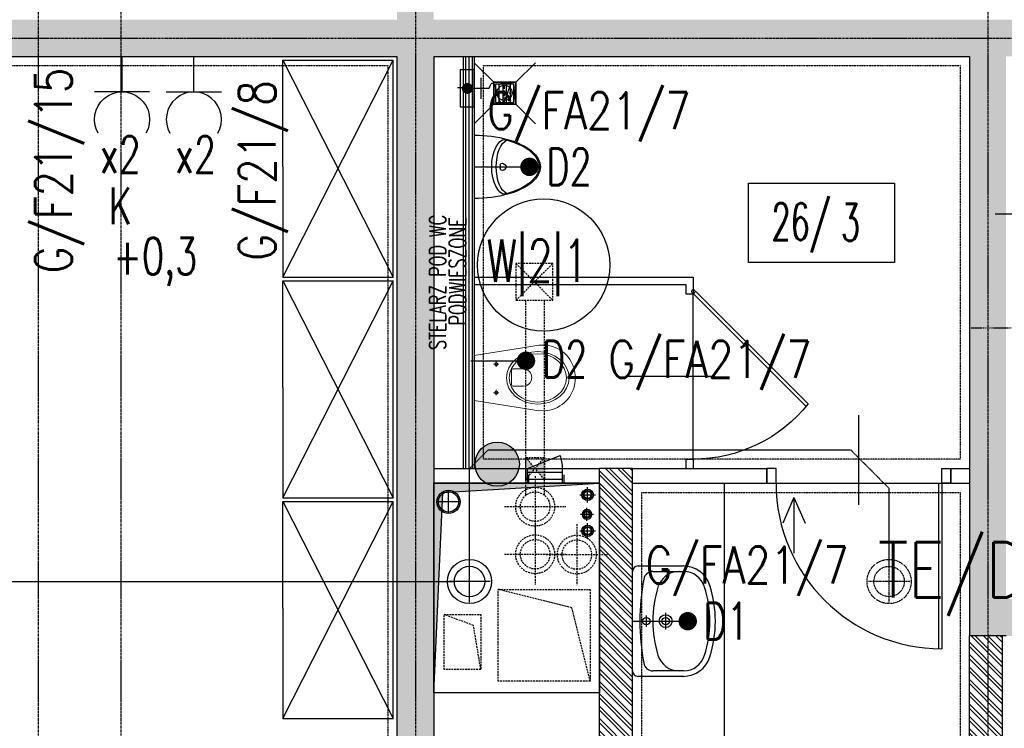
# Model space of a CAD drawing. Extents: x -7228 to 74941, y -112898 to 85621.
# Tile 119 of 256: x 51763 to 52298, y -53394 to -53009. Entities that reach past the tile are written whole.
import ezdxf
from ezdxf.enums import TextEntityAlignment as Align

# ---------------------------------------------------------------- set-up
doc = ezdxf.new("R2010")
doc.units = 0
for name, pattern in [('00-inst$0$DASHDOT', [1, 0.5, -0.25, 0, -0.25]), ('CENTER', [2, 1.25, -0.25, 0.25, -0.25]), ('DASHDOT', [1, 0.5, -0.25, 0, -0.25]), ('DASHED', [0.75, 0.5, -0.25]), ('DIVIDE', [31.75, 12.7, -6.35, 0, -6.35, 0, -6.35])]:
    doc.linetypes.add(name, pattern=pattern)
doc.layers.get('0').update_dxf_attribs({"color": 101, "linetype": 'CONTINUOUS'})
for name, color, linetype in [('Drz---drzwi', 5, 'CONTINUOUS'), ('E35', 6, 'CONTINUOUS'), ('E50', 3, 'CONTINUOUS'), ('Ins-kan', 54, 'CONTINUOUS'), ('Ins-went', 141, 'CONTINUOUS'), ('Ins-wod', 4, 'CONTINUOUS'), ('m-went-klapy', 2, 'CONTINUOUS'), ('Mks-wpusty', 86, 'CONTINUOUS'), ('Mw-rury', 160, 'CONTINUOUS'), ('Mw-zawory ze złączką', 86, 'CONTINUOUS'), ('Opis-pom', 6, 'CONTINUOUS'), ('Opis_pom_ramka', 6, 'CONTINUOUS'), ('Os-osie glowne', 1, 'CENTER'), ('Sc-beton', 7, 'CONTINUOUS'), ('Sc-beton-hatch', 86, 'CONTINUOUS'), ('Sc-cegla pustak', 42, 'CONTINUOUS'), ('Sc-cegla pustak-hatch', 8, 'CONTINUOUS'), ('Sc-gk', 120, 'CONTINUOUS'), ('Sc-silikat', 61, 'CONTINUOUS'), ('Sc-systemowe', 150, 'CONTINUOUS'), ('Sch-opis', 51, 'CONTINUOUS'), ('Suf-widok', 8, 'CONTINUOUS'), ('W-idok', 8, 'CONTINUOUS'), ('W-otwor-strop', 1, 'CONTINUOUS'), ('Wyp-meble', 155, 'CONTINUOUS'), ('Wyp-sanitar', 131, 'CONTINUOUS')]:
    doc.layers.add(name, color=color, linetype=linetype)
doc.styles.add('KA wymiar', font='romans.shx', dxfattribs={"width": 0.6})
doc.styles.add('ROMANS', font='romans', dxfattribs={"width": 0.85})
doc.linetypes.add('BATTING', pattern='A,0.0001,-0.1,[134,ltypeshp.shx,S=0.1,R=0,X=-0.1,Y=0],-0.2,[134,ltypeshp.shx,S=0.1,R=180,X=0.1,Y=0],-0.1', length=0.4001)

# ---------------------------------------------------------------- blocks, each defined once
blk = doc.blocks.new('umywalka_60x45')
at = {"ltscale": 25}
for p, q in [((-27, 0), (27, 0)), ((-30, -27.72), (-30, -3)), ((0, -4.5), (0, -10.5)), ((30, -3), (30, -27.72)), ((3, -7.5), (-3, -7.5)), ((-27, -27.72), (-27, -11.03)), ((0, -13.5), (0, -22.5)), ((27, -11.03), (27, -27.72)), ((4.5, -18), (-4.5, -18))]:
    blk.add_line(p, q, dxfattribs=at)
for centre, radius in [((0, -7.5), 2), ((0, -18), 3.5), ((0, -18), 2)]:
    blk.add_circle(centre, radius, dxfattribs=at)
for centre, radius, start, end in [((27, -3), 3, 0, 90), ((-27, -3), 3, 90, 180), ((0, -129.43), 125.43, 79.4737, 100.5263), ((-22, -11.03), 5, 100.5263, 180), ((22, -11.03), 5, 0, 79.4737), ((-15, -25.28), 12, 107.3129, 180), ((0, -73.4), 62.4, 72.6871, 107.3129), ((15, -25.28), 12, 0, 72.6871), ((-15, -27.72), 15, 180, 252.6871), ((-15, -27.72), 12, 180, 252.6871), ((15, -27.72), 12, 287.3129, 0), ((15, -27.72), 15, 287.3129, 0), ((0, 20.4), 65.4, 252.6871, 287.3129), ((0, 20.4), 62.4, 252.6871, 287.3129)]:
    blk.add_arc(centre, radius, start, end, dxfattribs=at)
blk = doc.blocks.new('_0630_DRZWI_90')
at = {"ltscale": 7}
for p, q in [((5, 8), (5, 98)), ((6.8, 8), (6.8, 97.98))]:
    blk.add_line(p, q, dxfattribs=at)
at = {"ltscale": 25}
for p, q in [((50, 19.7), (50, -28.9)), ((5, 8), (0, 8)), ((0, 8), (5, 8)), ((0, 0), (0, 8)), ((95, 8), (5, 8)), ((5, 8), (5, 0)), ((95, 8), (95, 0)), ((100, 8), (95, 8)), ((100, 0), (100, 8)), ((5, 0), (0, 0)), ((5, 0), (0, 0)), ((95, 0), (100, 0)), ((95, 0), (100, 0))]:
    blk.add_line(p, q, dxfattribs=at)
at = {"ltscale": 7}
blk.add_arc((5, 8), 90, 0, 90, dxfattribs=at)
blk = doc.blocks.new('_0630_pisuar')
at = {"linetype": 'Continuous'}
for p, q in [((-17.24, 0), (17.24, 0)), ((-1.75, -15.85), (-0.88, -17.02)), ((-0.87, -14.1), (0.87, -14.1)), ((1.75, -15.85), (0.88, -17.02))]:
    blk.add_line(p, q, dxfattribs=at)
for centre, start, end in [((-0.87, -15.2), 90, 216.8823), ((0.87, -15.2), 323.1177, 90), ((0, -16.36), 216.8823, 323.1177)]:
    blk.add_arc(centre, 1.09, start, end, dxfattribs=at)
for centre, major_axis, ratio, start_param, end_param in [((0, 0), (0, -36), 0.478823, 4.712389, 7.853982), ((0, -16.84), (-14.92, 0), 0.492275, 3.141593, 6.283185), ((0, -19.29), (-14.92, 0), 0.492275, 3.348063, 6.076813)]:
    blk.add_ellipse(centre, major_axis=major_axis, ratio=ratio, start_param=start_param, end_param=end_param, dxfattribs=at)
blk.add_spline([(-14.92, -16.84), (-5.95, -32.9), (0.03, -35.33), (5.88, -32.9), (14.92, -16.84)], degree=3, dxfattribs=at)
blk = doc.blocks.new('_jhgjdfjghsdjgfhjfgjkfghgf')
at = {"ltscale": 25}
for p, q in [((0, 91.14), (0, 1.14)), ((11.7, 46.14), (-36.9, 46.14))]:
    blk.add_line(p, q, dxfattribs=at)
at = {"ltscale": 7}
for p, q in [((0, 1.14), (61.33, 62.47)), ((1.27, -0.13), (62.47, 61.07))]:
    blk.add_line(p, q, dxfattribs=at)
blk.add_circle((0, 0), 1)
blk.add_arc((0.02, 11.25), 79.88, 38.5768, 90.0142, dxfattribs=at)
blk = doc.blocks.new('_KOLO_WC_PODWIESZONE')
at = {"lineweight": 0}
for p, q in [((-12.21, 0), (-17.15, -30.7)), ((-12.21, 0), (12.21, 0)), ((12.21, 0), (17.15, -30.7)), ((-8.01, -11.98), (-8.01, -10.54)), ((7.49, -11.98), (7.49, -10.54)), ((-8.01, -11.98), (-9.42, -11.98)), ((-8.01, -11.98), (-6.53, -11.98)), ((-8.01, -11.98), (-8.01, -13.41)), ((7.49, -11.98), (6.08, -11.98)), ((7.49, -11.98), (8.97, -11.98)), ((7.49, -11.98), (7.49, -13.41)), ((-3.5, -20.21), (4, -20.21)), ((-4.44, -21.51), (-4.44, -26.77)), ((4.94, -21.51), (4.94, -26.77)), ((-17.15, -30.7), (-17.82, -35.14)), ((17.15, -30.7), (17.82, -35.14)), ((-17.82, -35.14), (-17.77, -39.69)), ((17.82, -35.14), (17.77, -39.69)), ((-17.77, -39.69), (-17.51, -41.08)), ((-17.51, -41.08), (-17.12, -42.53)), ((-17.12, -42.53), (-16.6, -43.93)), ((17.12, -42.53), (16.6, -43.93)), ((17.51, -41.08), (17.12, -42.53)), ((17.77, -39.69), (17.51, -41.08)), ((-16.6, -43.93), (-15.97, -45.29)), ((-15.97, -45.29), (-15.22, -46.59)), ((-15.22, -46.59), (-14.37, -47.83)), ((-14.37, -47.83), (-13.41, -48.99)), ((14.37, -47.83), (13.41, -48.99)), ((15.22, -46.59), (14.37, -47.83)), ((15.97, -45.29), (15.22, -46.59)), ((16.6, -43.93), (15.97, -45.29)), ((-13.41, -48.99), (-11.77, -50.6)), ((-11.77, -50.6), (-10, -51.94)), ((-10, -51.94), (-8.71, -52.72)), ((-8.71, -52.72), (-6.54, -53.77)), ((8.71, -52.72), (6.54, -53.77)), ((10, -51.94), (8.71, -52.72)), ((11.77, -50.6), (10, -51.94)), ((13.41, -48.99), (11.77, -50.6)), ((-6.54, -53.77), (-5.07, -54.25)), ((-5.07, -54.25), (-3.02, -54.72)), ((-3.02, -54.72), (-1.52, -54.92)), ((-1.52, -54.92), (0, -55)), ((1.52, -54.92), (0, -55)), ((3.02, -54.72), (1.52, -54.92)), ((5.07, -54.25), (3.02, -54.72)), ((6.54, -53.77), (5.07, -54.25))]:
    blk.add_line(p, q, dxfattribs=at)
for centre, radius, start, end in [((-3.24, -21.39), 1.2, 102.2339, 185.8899), ((3.75, -21.39), 1.2, 354.1101, 77.7661), ((0.25, -26.54), 4.7, 182.8022, 357.1978)]:
    blk.add_arc(centre, radius, start, end, dxfattribs=at)
for centre in [(-8.01, -11.98), (7.49, -11.98)]:
    blk.add_ellipse(centre, major_axis=(0.599, 0.599), ratio=1, start_param=5.497787, end_param=11.780972, dxfattribs=at)
for major_axis, ratio in [((0, -17), 0.838235), ((0, -15.54), 0.845174)]:
    blk.add_ellipse((0.05, -34.5), major_axis=major_axis, ratio=ratio, dxfattribs=at)
blk = doc.blocks.new('_STRZAŁKA_WENT')
for q in [(-6.02, -14.01), (0, -30.24), (6.02, -14.01)]:
    blk.add_line((0, 0), q)
blk = doc.blocks.new('_skjdkgjfklhjgflj')
at = {"layer": 'W-idok'}
blk.add_line((-415, -105.5), (-380.9, -105.5), dxfattribs=at)
at = {"layer": 'W-idok', "linetype": 'DASHDOT'}
blk.add_line((-428, -167.5), (-181, -167.5), dxfattribs=at)
blk = doc.blocks.new('_opis_pom_metka')
at = {"layer": 'Opis_pom_ramka'}
blk.add_lwpolyline([(-33.13, 0), (32.87, 0), (32.87, -36), (-33.13, -36)], close=True, dxfattribs=at)
at = {"style": 'KA wymiar', "width": 0.6}
blk.add_attdef('KO/', text='', height=16.8, dxfattribs=at).set_placement((3.45, -25.87), align=Align.RIGHT)
blk.add_attdef('NR', (3.8, -26.16), '', height=16.8, dxfattribs=at)
blk = doc.blocks.new('_ODWODNIENIE_KRATKA')
for p, q in [((-12, 0), (-22.61, 10.61)), ((0, 0), (10.61, 10.61)), ((-11, -2.99), (-1, -2.99)), ((-1, -4.99), (-11, -4.99)), ((-11, -6.99), (-1, -6.99)), ((-1, -8.99), (-11, -8.99)), ((-22.61, -22.6), (-12, -11.99)), ((10.61, -22.6), (0, -11.99))]:
    blk.add_line(p, q)
for points in [[(0, -11.99), (0, 0), (-12, 0), (-12, -11.99)], [(-1, -10.99), (-1, -1), (-11, -1), (-11, -10.99)]]:
    blk.add_lwpolyline(points, close=True)
blk = doc.blocks.new('zz')
at = {"layer": 'Mw-zawory ze złączką', "linetype": 'Continuous', "ltscale": 0.5}
h = blk.add_hatch(color=7, dxfattribs=at)
edge = h.paths.add_edge_path()
edge.add_arc((21.4515, 28.9571), 0.0301, 180, 540)
at = {"layer": 'Mw-zawory ze złączką'}
for p, q in [((21.451, 28.9574), (21.451, 29.0757)), ((21.5079, 29.0314), (21.3941, 29.0314))]:
    blk.add_line(p, q, dxfattribs=at)
at = {"layer": 'Mw-zawory ze złączką', "color": 7}
blk.add_lwpolyline([(21.551, 28.9945), (21.351, 28.9945), (21.351, 28.9189), (21.551, 28.9189)], close=True, dxfattribs=at)
at = {"layer": 'Mw-zawory ze złączką'}
blk.add_spline([(21.451, 29.0757), (21.4225, 29.0905), (21.5256, 29.136), (21.4125, 29.1973)], degree=3, dxfattribs=at)
blk = doc.blocks.new('wp-100')
at = {"layer": 'Mks-wpusty', "color": 8, "linetype": '00-inst$0$DASHDOT', "ltscale": 5}
for p, q in [((60799.72, 10724.11), (60799.72, 10739.11)), ((60807.22, 10731.61), (60792.22, 10731.61))]:
    blk.add_line(p, q, dxfattribs=at)
at = {"layer": 'Mks-wpusty'}
blk.add_circle((60799.72, 10731.61), 5.5, dxfattribs=at)
blk = doc.blocks.new('_ljgjfkjhkf')
for p, q in [((-19.13, 0), (-19.13, -6)), ((-19.13, 0), (0, 0)), ((-19.13, -2), (-19.13, -4)), ((0, -4), (-19.13, -4)), ((0, 0), (0, -6)), ((0, -6), (-19.13, -6)), ((0, -6), (-17.84, -13.06))]:
    blk.add_line(p, q)
blk.add_arc((0.87, -6), 20, 180, 200.6563)
blk = doc.blocks.new('sza016_r')
for p, q in [((60, 60), (0, 60)), ((0, 60), (118, 0)), ((118, 60), (0, 0)), ((0, 60), (0, 0)), ((60, 60), (118, 60)), ((118, 60), (118, 0)), ((0, 0), (118, 0))]:
    blk.add_line(p, q)
blk = doc.blocks.new('A$C59F8734F')
at = {"layer": 'Wyp-meble', "rotation": 90}
for p in [(1168, 3405), (1168, 3285), (1168, 3164.99)]:
    blk.add_blockref('sza016_r', p, dxfattribs=at)
blk = doc.blocks.new('g2')
at = {"layer": 'E35'}
blk.add_line((15, 19.27), (-15, 19.27), dxfattribs=at)
blk.add_arc((0, 34.27), 15, 150, 30, dxfattribs=at)
at = {"layer": 'E50'}
blk.add_line((0, 19.27), (0, 0), dxfattribs=at)
blk = doc.blocks.new('A$C006C780A')
at = {"layer": 'm-went-klapy', "ltscale": 2}
blk.add_hatch(color=256, dxfattribs=at).paths.add_polyline_path([(672.47, -1731.62, 1), (696.51, -1731.62, 1)])
blk.add_circle((684.49, -1731.62), 12.02, dxfattribs=at)

msp = doc.modelspace()

# ---------------------------------------------------------------- hatches: boundary and pattern name
at = {"layer": 'Ins-went', "linetype": 'DASHED', "ltscale": 2}
h = msp.add_hatch(color=256, dxfattribs=at)
h.paths.add_polyline_path([(52037.631, -53246.711), (52037.631, -53252.711), (52042.631, -53252.711)])
h.paths.add_polyline_path([(52047.631, -53246.711), (52042.631, -53252.711), (52047.631, -53252.711)])
h.paths.add_polyline_path([(52047.631, -53252.711), (52042.631, -53252.711), (52047.631, -53258.711)])
h.paths.add_polyline_path([(52042.631, -53252.711), (52037.631, -53252.711), (52037.631, -53258.711)])
at = {"layer": 'Sc-beton-hatch'}
h = msp.add_hatch(dxfattribs=at)
h.set_pattern_fill('ANSI33', color=256, style=0)
h.paths.add_polyline_path([(51487.547, -51608.711), (51427.547, -51608.711), (51427.547, -51668.711), (51447.547, -51668.711), (51447.547, -51628.711), (51487.547, -51628.711)])
h.paths.add_polyline_path([(51822.547, -51608.711), (51722.547, -51608.711), (51722.547, -51628.711), (51762.547, -51628.711), (51762.547, -52190.711), (51782.547, -52190.711), (51782.547, -52038.711), (52169.547, -52038.711), (52169.547, -52018.711), (51782.547, -52018.711), (51782.547, -51628.711), (51822.547, -51628.711)])
h.paths.add_polyline_path([(51447.547, -51939.711), (51427.547, -51939.711), (51427.547, -52039.711), (51447.547, -52039.711)])
h.paths.add_polyline_path([(52347.547, -51608.711), (52268.547, -51608.711), (52268.547, -51628.711), (52347.547, -51628.711)])
h.paths.add_polyline_path([(52787.547, -51608.711), (52687.547, -51608.711), (52687.547, -51628.711), (52727.547, -51628.711), (52727.547, -51827.711), (52747.547, -51827.711), (52747.547, -51628.711), (52787.547, -51628.711)])
h.paths.add_polyline_path([(52807.547, -52018.711), (52747.547, -52018.711), (52747.547, -51927.711), (52727.547, -51927.711), (52727.547, -52018.711), (52599.485, -52018.711), (52599.485, -52038.711), (52807.547, -52038.711)])
h.paths.add_polyline_path([(52499.485, -52018.711), (52269.547, -52018.711), (52269.547, -52038.711), (52499.485, -52038.711)])
h.paths.add_polyline_path([(52747.547, -52350.711), (52712.547, -52350.711), (52712.547, -52385.711), (52747.547, -52385.711)])
h.paths.add_polyline_path([(53417.547, -51508.711), (53397.547, -51508.711), (53397.547, -51608.711), (53347.547, -51608.711), (53347.547, -51628.711), (53397.547, -51628.711), (53397.547, -52018.711), (52907.547, -52018.711), (52907.547, -52038.711), (53397.547, -52038.711), (53397.547, -52438.711), (53417.547, -52438.711)])
h.paths.add_polyline_path([(53439.547, -51508.711), (53419.547, -51508.711), (53419.547, -52278.711), (53439.547, -52278.711)])
h.paths.add_polyline_path([(53417.547, -52708.711), (53397.547, -52708.711), (53397.547, -52778.711), (53417.547, -52778.711)])
h.paths.add_polyline_path([(53417.547, -52858.711), (53397.547, -52858.711), (53397.547, -53008.711), (52967.547, -53008.711), (52967.547, -53028.711), (53397.547, -53028.711), (53397.547, -53068.711), (53417.547, -53068.711)])
h.paths.add_polyline_path([(53417.547, -53168.711), (53397.547, -53168.711), (53397.547, -53208.711), (53417.547, -53208.711)])
h.paths.add_polyline_path([(53417.547, -53308.711), (53397.547, -53308.711), (53397.547, -53573.711), (53417.547, -53573.711)])
h.paths.add_polyline_path([(52747.547, -53008.711), (52727.547, -53008.711), (52727.547, -53028.711), (52727.547, -53323.711), (52707.547, -53323.711), (52707.547, -53343.711), (52747.547, -53343.711)])
h.paths.add_polyline_path([(52727.547, -53008.711), (52707.547, -53008.711), (52707.547, -53028.711), (52727.547, -53028.711)], flags=16)
h.paths.add_polyline_path([(52573.547, -53323.711), (52520.547, -53323.711), (52520.547, -53028.711), (52505.547, -53028.711), (52505.547, -53323.711), (52485.547, -53323.711), (52485.547, -53343.711), (52573.547, -53343.711)])
h.paths.add_polyline_path([(52573.547, -53008.711), (52485.547, -53008.711), (52485.547, -53028.711), (52573.547, -53028.711)])
h.paths.add_polyline_path([(52351.547, -53008.711), (52298.547, -53008.711), (52298.547, -53028.711), (52351.547, -53028.711)], flags=17)
h.paths.add_polyline_path([(52298.547, -53008.711), (51987.547, -53008.711), (51987.547, -52350.711), (51900.047, -52350.711), (51900.047, -52370.711), (51967.547, -52370.711), (51967.547, -53008.711), (51447.547, -53008.711), (51447.547, -52968.711), (51427.547, -52968.711), (51427.547, -53068.711), (51447.547, -53068.711), (51447.547, -53028.711), (51967.547, -53028.711), (51967.547, -53538.711), (51987.547, -53538.711), (51987.547, -53028.711), (52278.547, -53028.711), (52278.547, -53343.711), (52298.547, -53343.711), (52351.547, -53343.711), (52351.547, -53323.711), (52298.547, -53323.711)])
h.paths.add_polyline_path([(51800.047, -52350.711), (51782.547, -52350.711), (51782.547, -52345.711), (51762.547, -52345.711), (51762.547, -52350.711), (51447.547, -52350.711), (51447.547, -52330.711), (51427.547, -52330.711), (51427.547, -52568.711), (51447.547, -52568.711), (51447.547, -52370.711), (51800.047, -52370.711)])
h.paths.add_polyline_path([(51447.547, -52718.711), (51427.547, -52718.711), (51427.547, -52818.711), (51447.547, -52818.711)])
h.paths.add_polyline_path([(51447.547, -53218.711), (51427.547, -53218.711), (51427.547, -53415.711), (51447.547, -53415.711)], flags=17)
h.paths.add_polyline_path([(51447.547, -53505.711), (51427.547, -53505.711), (51427.547, -53548.711), (51447.547, -53548.711)])
h.paths.add_polyline_path([(52024.547, -53758.711), (51447.547, -53758.711), (51447.547, -53698.711), (51427.547, -53698.711), (51427.547, -53778.711), (52024.547, -53778.711)])
h.paths.add_polyline_path([(52787.547, -53758.711), (52174.547, -53758.711), (52174.547, -53778.711), (52727.547, -53778.711), (52727.547, -54010.711), (52747.547, -54010.711), (52747.547, -53778.711), (52787.547, -53778.711)])
h.paths.add_polyline_path([(53025.547, -53758.711), (52922.547, -53758.711), (52922.547, -53778.711), (53025.547, -53778.711)])
h.paths.add_polyline_path([(53244.547, -53758.711), (53150.547, -53758.711), (53150.547, -53778.711), (53244.547, -53778.711)])
h.paths.add_polyline_path([(53417.547, -53723.711), (53397.547, -53723.711), (53397.547, -53758.711), (53349.547, -53758.711), (53349.547, -53778.711), (53397.547, -53778.711), (53397.547, -54383.711), (53417.547, -54383.711)])
h.paths.add_polyline_path([(52747.547, -54110.711), (52727.547, -54110.711), (52727.547, -54305.711), (52747.547, -54305.711)])
h.paths.add_polyline_path([(52747.547, -54405.711), (52727.547, -54405.711), (52727.547, -54508.711), (52314.153, -54508.711, -0.1551034), (52317.392, -54518.903, -0.1483474), (52314.417, -54528.711), (52727.547, -54528.711), (52727.547, -54588.711), (52747.547, -54588.711)])
h.paths.add_polyline_path([(52314.153, -54508.711), (52312.287, -54508.711), (52312.287, -54528.711), (52314.417, -54528.711, 0.1483474), (52317.392, -54518.903, 0.1551034)])
h.paths.add_polyline_path([(52287.287, -54508.711), (52285.327, -54508.711, 0.1551034), (52282.087, -54518.903, 0.1483474), (52285.062, -54528.711), (52287.287, -54528.711)])
h.paths.add_polyline_path([(52285.327, -54508.711), (52218.547, -54508.711), (52218.547, -54528.711), (52285.062, -54528.711, -0.1483474), (52282.087, -54518.903, -0.1551034)])
h.paths.add_polyline_path([(51997.547, -54508.711), (51987.547, -54508.711), (51947.547, -54508.711), (51947.547, -54533.711), (51987.547, -54533.711), (51997.547, -54533.711)])
h.paths.add_polyline_path([(51507.547, -54508.711), (51427.547, -54508.711), (51427.547, -54528.711), (51507.547, -54528.711)])
h.paths.add_polyline_path([(51547.547, -55013.711), (51527.547, -55013.711), (51527.547, -55046.711), (51547.547, -55046.711)])
h.paths.add_polyline_path([(52790.547, -55158.711), (52747.547, -55158.711), (52747.547, -55068.711), (52727.547, -55068.711), (52727.547, -55158.711), (51547.547, -55158.711), (51547.547, -55143.711), (51527.547, -55143.711), (51527.547, -55158.711), (51287.547, -55158.711), (51287.547, -55183.711), (52790.547, -55183.711)])
h.paths.add_polyline_path([(51237.547, -55158.711), (51187.547, -55158.711), (51187.547, -55183.711), (51237.547, -55183.711)])
h.paths.add_polyline_path([(51137.547, -55158.711), (51087.547, -55158.711), (51087.547, -55183.711), (51137.547, -55183.711)])
h.paths.add_polyline_path([(51037.547, -55158.711), (50987.547, -55158.711), (50987.547, -55183.711), (51037.547, -55183.711)])
h.paths.add_polyline_path([(50937.547, -55158.711), (50897.547, -55158.711), (50897.547, -56065.711), (50997.547, -56065.711), (50997.547, -56080.711), (51017.547, -56080.711), (51017.547, -56045.711), (50917.547, -56045.711), (50917.547, -55183.711), (50937.547, -55183.711)])
h.paths.add_polyline_path([(51602.547, -56198.711), (51017.547, -56198.711), (51017.547, -56180.711), (50997.547, -56180.711), (50997.547, -56198.711), (50797.547, -56198.711), (50797.547, -56553.711), (51527.547, -56553.711), (51527.547, -56593.711), (51547.547, -56593.711), (51547.547, -56553.711), (51599.547, -56553.711), (51599.547, -56533.711), (51547.547, -56533.711), (51547.547, -56378.711), (51527.547, -56378.711), (51527.547, -56533.711), (50817.547, -56533.711), (50817.547, -56218.711), (51527.547, -56218.711), (51527.547, -56228.711), (51547.547, -56228.711), (51547.547, -56218.711), (51602.547, -56218.711)])
h.paths.add_polyline_path([(52327.547, -56533.711), (51827.547, -56533.711), (51827.547, -56445.711), (51807.547, -56445.711), (51807.547, -56533.711), (51754.547, -56533.711), (51754.547, -56553.711), (51807.547, -56553.711), (51807.547, -56593.711), (51827.547, -56593.711), (51827.547, -56553.711), (52327.547, -56553.711)])
h.paths.add_polyline_path([(52507.547, -56198.711), (51752.547, -56198.711), (51752.547, -56218.711), (52507.547, -56218.711)])
h.paths.add_polyline_path([(52794.547, -56533.711), (52747.547, -56533.711), (52747.547, -56419.211), (52727.547, -56419.211), (52727.547, -56533.711), (52607.547, -56533.711), (52607.547, -56553.711), (52794.547, -56553.711)])
h.paths.add_polyline_path([(52819.547, -56528.711), (52794.547, -56528.711), (52794.547, -56553.711), (52819.547, -56553.711)])
h.paths.add_polyline_path([(52747.547, -55693.711), (52727.547, -55693.711), (52727.547, -56289.211), (52747.547, -56289.211)])
h.paths.add_polyline_path([(52970.047, -56528.711), (52945.047, -56528.711), (52945.047, -56553.711), (52970.047, -56553.711)])
h.paths.add_polyline_path([(53120.047, -56528.711), (53095.047, -56528.711), (53095.047, -56553.711), (53120.047, -56553.711)])
h.paths.add_polyline_path([(53270.047, -56528.711), (53245.047, -56528.711), (53245.047, -56553.711), (53270.047, -56553.711)])
h.paths.add_polyline_path([(53382.547, -56533.711), (53337.547, -56533.711), (53337.547, -56553.711), (53382.547, -56553.711)])
h.paths.add_polyline_path([(53417.547, -56518.711), (53382.547, -56518.711), (53382.547, -56553.711), (53417.547, -56553.711)])
h.paths.add_polyline_path([(53417.547, -56456.711), (53397.547, -56456.711), (53397.547, -56518.711), (53417.547, -56518.711)])
h.paths.add_polyline_path([(53417.547, -56381.211), (53392.547, -56381.211), (53392.547, -56406.211), (53417.547, -56406.211)])
h.paths.add_polyline_path([(53417.547, -56231.211), (53392.547, -56231.211), (53392.547, -56256.211), (53417.547, -56256.211)])
h.paths.add_polyline_path([(53417.547, -56081.211), (53392.547, -56081.211), (53392.547, -56106.211), (53417.547, -56106.211)])
h.paths.add_polyline_path([(53417.547, -55931.211), (53392.547, -55931.211), (53392.547, -55956.211), (53417.547, -55956.211)])
h.paths.add_polyline_path([(53417.547, -55806.211), (53397.547, -55806.211), (53397.547, -55826.211), (53417.547, -55826.211)])
h.paths.add_polyline_path([(53417.547, -55781.211), (53392.547, -55781.211), (53392.547, -55806.211), (53417.547, -55806.211)])
h.paths.add_polyline_path([(53417.547, -55598.711), (53397.547, -55598.711), (53397.547, -55781.211), (53417.547, -55781.211)])
h.paths.add_polyline_path([(53417.547, -55398.711), (53382.547, -55398.711), (53382.547, -55363.711), (53362.547, -55363.711), (53362.547, -55418.711), (53397.547, -55418.711), (53397.547, -55448.711), (53417.547, -55448.711)])
h.paths.add_polyline_path([(53382.547, -55103.211), (53362.547, -55103.211), (53362.547, -55158.711), (52925.547, -55158.711), (52925.547, -55183.711), (53362.547, -55183.711), (53362.547, -55213.711), (53382.547, -55213.711), (53382.547, -55183.711)])
h.paths.add_polyline_path([(52747.547, -54693.711), (52727.547, -54693.711), (52727.547, -54918.711), (52747.547, -54918.711)])
h.paths.add_polyline_path([(53382.547, -54696.711), (53417.547, -54696.711), (53417.547, -54653.711), (53397.547, -54653.711), (53397.547, -54676.711), (53362.547, -54676.711), (53362.547, -54983.211), (53382.547, -54983.211)])
h.paths.add_polyline_path([(53417.547, -54483.711), (53397.547, -54483.711), (53397.547, -54553.711), (53417.547, -54553.711)])
at = {"layer": 'Sc-cegla pustak-hatch'}
h = msp.add_hatch(dxfattribs=at)
h.set_pattern_fill('ANSI32', color=256, scale=0.5, angle=90, style=0)
h.paths.add_polyline_path([(51447.547, -52310.711), (51427.547, -52310.711), (51427.547, -52330.711), (51447.547, -52330.711)])
h.paths.add_polyline_path([(52347.547, -51628.711), (52329.547, -51628.711), (52329.547, -51827.711), (52347.547, -51827.711)])
h.paths.add_polyline_path([(52472.547, -51947.711), (52347.547, -51947.711), (52347.547, -51927.711), (52329.547, -51927.711), (52329.547, -52018.711), (52347.547, -52018.711), (52347.547, -51965.711), (52454.547, -51965.711), (52454.547, -52018.711), (52472.547, -52018.711)])
h.paths.add_polyline_path([(53066.547, -52038.711), (53048.547, -52038.711), (53048.547, -52090.711), (52985.547, -52090.711), (52985.547, -52038.711), (52967.547, -52038.711), (52967.547, -52113.711), (52985.547, -52113.711), (52985.547, -52108.711), (53066.547, -52108.711)])
h.paths.add_polyline_path([(52985.547, -52213.711), (52967.547, -52213.711), (52967.547, -52888.711), (52985.547, -52888.711), (52985.547, -52758.711), (53397.547, -52758.711), (53397.547, -52740.711), (52985.547, -52740.711)])
h.paths.add_polyline_path([(52985.547, -53028.711), (52967.547, -53028.711), (52967.547, -53108.711), (52985.547, -53108.711)])
h.paths.add_polyline_path([(52985.547, -52988.711), (52967.547, -52988.711), (52967.547, -53008.711), (52985.547, -53008.711)])
h.paths.add_polyline_path([(52985.547, -53208.711), (52967.547, -53208.711), (52967.547, -53538.711), (52985.547, -53538.711), (52985.547, -53511.711), (53067.547, -53511.711), (53067.547, -53519.711), (53059.547, -53519.711), (53059.547, -53538.711), (53397.547, -53538.711), (53397.547, -53520.711), (53077.547, -53520.711), (53077.547, -53493.711), (52985.547, -53493.711)])
h.paths.add_polyline_path([(52296.547, -53510.711), (52278.547, -53510.711), (52278.547, -53520.711), (52095.547, -53520.711), (52095.547, -53252.711), (52077.547, -53252.711), (52077.547, -53520.711), (51987.547, -53520.711), (51987.547, -53538.711), (52278.547, -53538.711), (52278.547, -53581.211), (52296.547, -53581.211)])
h.paths.add_polyline_path([(52296.547, -53343.711), (52278.547, -53343.711), (52278.547, -53410.711), (52296.547, -53410.711)])
h.paths.add_polyline_path([(51967.547, -53520.711), (51942.547, -53520.711), (51942.547, -53538.711), (51967.547, -53538.711)])
h.paths.add_polyline_path([(51842.547, -53520.711), (51447.547, -53520.711), (51447.547, -53538.711), (51842.547, -53538.711)])
h.paths.add_polyline_path([(51445.547, -53778.711), (51427.547, -53778.711), (51427.547, -53898.711), (51445.547, -53898.711)])
h.paths.add_polyline_path([(51445.547, -54048.711), (51427.547, -54048.711), (51427.547, -54113.711), (51445.547, -54113.711)])
h.paths.add_polyline_path([(51445.547, -54263.711), (51427.547, -54263.711), (51427.547, -54328.711), (51445.547, -54328.711)])
h.paths.add_polyline_path([(51445.547, -54478.711), (51427.547, -54478.711), (51427.547, -54508.711), (51445.547, -54508.711)])
h.paths.add_polyline_path([(51445.547, -54528.711), (51427.547, -54528.711), (51427.547, -54543.711), (51445.547, -54543.711)])
h.paths.add_polyline_path([(51445.547, -54693.711), (51427.547, -54693.711), (51427.547, -54758.711), (51445.547, -54758.711)])
h.paths.add_polyline_path([(51445.547, -54908.711), (51427.547, -54908.711), (51427.547, -55031.711), (51527.547, -55031.711), (51527.547, -55013.711), (51445.547, -55013.711)])
h.paths.add_polyline_path([(52352.547, -54886.711), (52296.547, -54886.711), (52296.547, -54536.264, -0.2026768), (52285.062, -54528.711), (52278.547, -54528.711), (52278.547, -54904.711), (52352.547, -54904.711)])
h.paths.add_polyline_path([(52727.547, -54886.711), (52527.547, -54886.711), (52527.547, -54528.711), (52509.547, -54528.711), (52509.547, -54886.711), (52452.547, -54886.711), (52452.547, -54904.711), (52727.547, -54904.711)])
h.paths.add_polyline_path([(52727.547, -54210.711), (52369.547, -54210.711), (52369.547, -54127.711), (52296.547, -54127.711), (52296.547, -53778.711), (52278.547, -53778.711), (52278.547, -54508.711), (52285.327, -54508.711, -0.1958107), (52296.547, -54501.541), (52296.547, -54145.711), (52351.547, -54145.711), (52351.547, -54508.711), (52369.547, -54508.711), (52369.547, -54228.711), (52727.547, -54228.711)])
h.paths.add_polyline_path([(52296.547, -54501.541, 0.1514484), (52287.287, -54506.391), (52296.547, -54506.391)], flags=17)
h.paths.add_polyline_path([(52296.547, -54506.391), (52287.287, -54506.391), (52287.287, -54508.711), (52296.547, -54508.711)], flags=17)
h.paths.add_polyline_path([(52507.547, -55183.711), (52489.547, -55183.711), (52489.547, -55213.711), (52507.547, -55213.711)])
h.paths.add_polyline_path([(52507.547, -55363.711), (52489.547, -55363.711), (52489.547, -56198.711), (52507.547, -56198.711)])
h.paths.add_polyline_path([(52790.547, -55693.711), (52747.547, -55693.711), (52747.547, -55711.711), (52790.547, -55711.711)])
h.paths.add_polyline_path([(53197.547, -55693.711), (52985.547, -55693.711), (52967.547, -55693.711), (52940.547, -55693.711), (52940.547, -55711.711), (53197.547, -55711.711)])
h.paths.add_polyline_path([(52985.547, -55418.711), (53207.547, -55418.711), (53207.547, -55400.711), (52967.547, -55400.711), (52967.547, -55693.711), (52985.547, -55693.711)])
h.paths.add_polyline_path([(53362.547, -55400.711), (53307.547, -55400.711), (53307.547, -55418.711), (53362.547, -55418.711)])
h.paths.add_polyline_path([(52985.547, -55018.711), (52967.547, -55018.711), (52967.547, -55158.711), (52985.547, -55158.711)])
h.paths.add_polyline_path([(52985.547, -54694.711), (53362.547, -54694.711), (53362.547, -54676.711), (52985.547, -54676.711), (52985.547, -54405.711), (52967.547, -54405.711), (52967.547, -54918.711), (52985.547, -54918.711)])
h.paths.add_polyline_path([(53397.547, -54210.711), (53012.547, -54210.711), (53012.547, -54118.711), (52985.547, -54118.711), (52985.547, -54096.711), (52967.547, -54096.711), (52967.547, -54136.711), (52994.547, -54136.711), (52994.547, -54210.711), (52967.547, -54210.711), (52967.547, -54305.711), (52985.547, -54305.711), (52985.547, -54228.711), (53397.547, -54228.711)])
h.paths.add_polyline_path([(52985.547, -53778.711), (52967.547, -53778.711), (52967.547, -54006.711), (52985.547, -54006.711)])
h.paths.add_polyline_path([(52296.547, -53716.211), (52278.547, -53716.211), (52278.547, -53758.711), (52296.547, -53758.711)])
at = {"layer": 'W-otwor-strop', "linetype": 'Continuous', "ltscale": 0.5}
msp.add_hatch(color=256, dxfattribs=at).paths.add_polyline_path([(52020.144, -53042.711), (52032.144, -53042.711), (52032.144, -53054.711), (52031.133, -53043.711)])
at = {"layer": 'W-otwor-strop', "ltscale": 0.5}
msp.add_hatch(color=256, dxfattribs=at).paths.add_polyline_path([(52077.547, -53260.711), (51987.547, -53260.711), (51987.547, -53374.609), (51992.547, -53265.711)])

# ---------------------------------------------------------------- linework, layer by layer
at = {"layer": 'E35'}
for p, q in [((52009.547, -53088.723), (52039.547, -53088.723)), ((52007.673, -53194.142), (52037.673, -53194.142)), ((52095.547, -53335.723), (52125.547, -53335.723))]:
    msp.add_line(p, q, dxfattribs=at)
at = {"layer": 'E35', "const_width": 5}
for points in [[(52039.547, -53086.223, -1), (52039.547, -53091.223, -1)], [(52037.673, -53191.642, -1), (52037.673, -53196.642, -1)], [(52125.547, -53333.223, -1), (52125.547, -53338.223, -1)]]:
    msp.add_lwpolyline(points, format="xyb", close=True, dxfattribs=at)
at = {"layer": 'E50', "color": 6}
msp.add_circle((52047.277, -53142.093), 35.909, dxfattribs=at)
at = {"layer": 'Ins-kan', "linetype": 'Continuous', "ltscale": 0.3}
for p, q in [((51995.559, -53277.169), (51995.559, -53264.569)), ((52001.859, -53270.869), (51989.259, -53270.869))]:
    msp.add_line(p, q, dxfattribs=at)
for radius in [6.3, 5.5]:
    msp.add_circle((51995.559, -53270.869), radius, dxfattribs=at)
at = {"layer": 'Ins-went', "linetype": 'DASHED', "ltscale": 2}
for p, q in [((52032.221, -53141.273), (52032.221, -53161.273)), ((52052.221, -53141.273), (52032.221, -53141.273)), ((52032.221, -53141.273), (52052.221, -53161.273)), ((52032.221, -53161.273), (52052.221, -53141.273)), ((52052.221, -53161.273), (52052.221, -53141.273)), ((52032.221, -53161.273), (52052.221, -53161.273)), ((52037.631, -53267.212), (52037.631, -53161.273)), ((52047.631, -53267.212), (52047.631, -53161.273)), ((52037.631, -53252.711), (52037.631, -53246.711)), ((52037.631, -53246.711), (52047.631, -53246.711)), ((52037.631, -53258.711), (52047.631, -53246.711)), ((52047.631, -53258.711), (52037.631, -53246.711)), ((52047.631, -53246.711), (52047.631, -53258.711)), ((52037.631, -53258.711), (52037.631, -53252.711)), ((52047.631, -53258.711), (52037.631, -53258.711)), ((52042.631, -53256.829), (52042.631, -53290.086)), ((52026.003, -53273.457), (52059.259, -53273.457)), ((52042.631, -53282.722), (52042.631, -53315.978)), ((52065.302, -53282.891), (52065.302, -53316.148)), ((52026.003, -53299.35), (52059.259, -53299.35)), ((52048.674, -53299.52), (52081.93, -53299.52)), ((52062.547, -53328.411), (52022.547, -53318.411)), ((52022.547, -53368.411), (52022.547, -53318.411)), ((52022.547, -53318.411), (52072.547, -53318.411)), ((52022.547, -53368.411), (52022.547, -53318.411)), ((52022.547, -53318.411), (52072.547, -53318.411)), ((52072.547, -53318.411), (52072.547, -53368.411)), ((52072.547, -53318.411), (52072.547, -53368.411)), ((52072.547, -53368.411), (52062.547, -53328.411)), ((52009.137, -53338.068), (51993.137, -53332.068)), ((51993.137, -53362.068), (51993.137, -53332.068)), ((51993.137, -53332.068), (52013.137, -53332.068)), ((52013.137, -53332.068), (52013.137, -53362.068)), ((52013.137, -53362.068), (52009.137, -53338.068)), ((52013.137, -53362.068), (51993.137, -53362.068)), ((52072.547, -53368.411), (52022.547, -53368.411)), ((52072.547, -53368.411), (52022.547, -53368.411))]:
    msp.add_line(p, q, dxfattribs=at)
for centre, radius in [((52042.631, -53273.457), 10.56), ((52042.631, -53273.457), 8), ((52042.631, -53299.35), 10.56), ((52042.631, -53299.35), 8), ((52065.302, -53299.52), 10.56), ((52065.302, -53299.52), 8)]:
    msp.add_circle(centre, radius, dxfattribs=at)
at = {"layer": 'Ins-wod', "linetype": 'DASHED', "ltscale": 0.5}
for p, q in [((52006.99, -53252.711), (52017.103, -53242.597)), ((52017.103, -53242.597), (52214.047, -53242.597)), ((52234.953, -53263.503), (52214.047, -53242.597)), ((52006.99, -53305.903), (52006.99, -53252.711)), ((52234.953, -53305.903), (52234.953, -53263.503)), ((51751.825, -53314.153), (51998.99, -53314.153))]:
    msp.add_line(p, q, dxfattribs=at)
at = {"layer": 'Ins-wod'}
for p, q in [((52071.134, -53271.286), (52071.134, -53262.784)), ((52066.883, -53267.035), (52075.385, -53267.035)), ((52070.783, -53281.227), (52070.783, -53274.161)), ((52074.316, -53277.694), (52067.25, -53277.694)), ((52071.134, -53290.875), (52071.134, -53282.373)), ((52066.883, -53286.624), (52075.385, -53286.624)), ((52006.99, -53325.403), (52006.99, -53302.903)), ((52006.99, -53325.403), (52006.99, -53302.903)), ((52006.99, -53325.403), (52006.99, -53302.903)), ((52006.99, -53325.403), (52006.99, -53302.903)), ((52018.24, -53314.153), (51995.74, -53314.153)), ((52018.24, -53314.153), (51995.74, -53314.153))]:
    msp.add_line(p, q, dxfattribs=at)
at = {"layer": 'Ins-wod', "linetype": 'DASHED', "ltscale": 0.3}
for p, q in [((52234.953, -53325.403), (52234.953, -53302.903)), ((52234.953, -53325.403), (52234.953, -53302.903)), ((52246.203, -53314.153), (52223.703, -53314.153))]:
    msp.add_line(p, q, dxfattribs=at)
at = {"layer": 'Ins-wod'}
for centre, radius in [((52071.134, -53267.035), 3.12), ((52071.134, -53267.035), 2.34), ((52071.134, -53267.035), 1.95), ((52071.134, -53286.624), 3.12), ((52071.134, -53286.624), 2.34), ((52071.134, -53286.624), 1.95), ((52006.99, -53314.153), 12), ((52006.99, -53314.153), 8.25)]:
    msp.add_circle(centre, radius, dxfattribs=at)
at = {"layer": 'Ins-wod', "linetype": 'DASHED', "ltscale": 0.3}
for radius in [12, 8.25]:
    msp.add_circle((52234.953, -53314.153), radius, dxfattribs=at)
at = {"layer": 'Ins-wod', "extrusion": (4.28132e-36, 6.27911e-36, -1)}
for major_axis, start_param, end_param in [((1.865, 1.865), 2.3561965, 8.6393818), ((1.336, 1.336), 2.3561965, 8.6393818), ((-1.059, 1.059), 3.926992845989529, 10.21017815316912)]:
    msp.add_ellipse((52070.783, -53277.694), major_axis=major_axis, ratio=1, start_param=start_param, end_param=end_param, dxfattribs=at)
at = {"layer": 'Mw-rury'}
msp.add_line((52000.367, -53045.576), (52004.433, -53045.576), dxfattribs=at)
at = {"layer": 'Os-osie glowne'}
for points in [[(51772.547, -51086.711), (51772.547, -57133.711)], [(51817.547, -51086.711), (51817.547, -57063.711)], [(51977.547, -51086.711), (51977.547, -57063.711)], [(52288.547, -51086.711), (52288.547, -57063.711)], [(50525.547, -53018.711), (62792.547, -53018.711)]]:
    msp.add_lwpolyline(points, dxfattribs=at)
at = {"layer": 'Sc-beton'}
for points in [[(51447.547, -53028.711), (51967.547, -53028.711)], [(51967.547, -53028.711), (51967.547, -53538.711)], [(51987.547, -53028.711), (52278.547, -53028.711)], [(51987.547, -53028.711), (51987.547, -53538.711)], [(52278.547, -53028.711), (52278.547, -53343.711)], [(52298.547, -53343.711), (52278.547, -53343.711)]]:
    msp.add_lwpolyline(points, dxfattribs=at)
at = {"layer": 'Sc-cegla pustak'}
for points in [[(52077.547, -53520.711), (52077.547, -53252.711)], [(52095.547, -53252.711), (52077.547, -53252.711)], [(52095.547, -53520.711), (52095.547, -53252.711)], [(52278.547, -53410.711), (52278.547, -53343.711)], [(52296.547, -53410.711), (52296.547, -53343.711)]]:
    msp.add_lwpolyline(points, dxfattribs=at)
at = {"layer": 'Sc-gk'}
for points in [[(52003.547, -53028.711), (52003.547, -53252.711)], [(52004.747, -53028.711), (52004.747, -53252.711)], [(52008.347, -53028.711), (52008.347, -53252.711)], [(52009.547, -53028.711), (52009.547, -53252.711)]]:
    msp.add_lwpolyline(points, dxfattribs=at)
at = {"layer": 'Sc-gk', "linetype": 'BATTING', "ltscale": 0.09}
msp.add_lwpolyline([(52006.547, -53028.711), (52006.547, -53252.711)], dxfattribs=at)
at = {"layer": 'Sc-silikat'}
for points in [[(51987.547, -53252.711), (52077.547, -53252.711)], [(52038.42, -53260.711), (52038.42, -53252.711)], [(52057.547, -53260.711), (52057.547, -53252.711)], [(52095.547, -53252.711), (52168.547, -53252.711)], [(52168.547, -53260.711), (52168.547, -53252.711)], [(52268.547, -53252.711), (52278.547, -53252.711)], [(52268.547, -53260.711), (52268.547, -53252.711)], [(51987.547, -53260.711), (52077.547, -53260.711)], [(52095.547, -53260.711), (52168.547, -53260.711)], [(52268.547, -53260.711), (52278.547, -53260.711)]]:
    msp.add_lwpolyline(points, dxfattribs=at)
at = {"layer": 'Sc-systemowe'}
for p, q in [((52039.033, -53256.232), (52039.033, -53260.711)), ((52058.161, -53256.232), (52058.161, -53260.711))]:
    msp.add_line(p, q, dxfattribs=at)
for points in [[(52009.547, -53148.711), (52128.547, -53148.711)], [(52128.547, -53148.711), (52128.547, -53157.711)], [(52009.547, -53152.711), (52124.547, -53152.711)], [(52124.547, -53152.711), (52124.547, -53157.711)], [(52124.547, -53157.711), (52128.547, -53157.711)], [(52124.547, -53247.711), (52124.547, -53252.711)], [(52124.547, -53247.711), (52128.547, -53247.711)], [(52128.547, -53247.711), (52128.547, -53252.711)]]:
    msp.add_lwpolyline(points, dxfattribs=at)
at = {"layer": 'Suf-widok', "linetype": 'DIVIDE', "ltscale": 0.02}
for points in [[(51962.547, -53515.711), (51802.547, -53515.711), (51802.547, -53492.711), (51761.547, -53492.711), (51761.547, -53515.711), (51452.547, -53515.711), (51452.547, -53033.711), (51962.547, -53033.711)], [(52014.547, -53033.711), (52273.547, -53033.711), (52273.547, -53247.711), (52014.547, -53247.711)], [(52100.547, -53265.711), (52273.547, -53265.711), (52273.547, -53515.711), (52100.547, -53515.711)]]:
    msp.add_lwpolyline(points, close=True, dxfattribs=at)
at = {"layer": 'W-otwor-strop', "linetype": 'Continuous', "ltscale": 0.5}
msp.add_lwpolyline([(52020.144, -53042.711), (52032.144, -53042.711), (52032.144, -53054.711), (52020.144, -53054.711)], close=True, dxfattribs=at)
msp.add_lwpolyline([(52020.144, -53042.711), (52032.144, -53042.711), (52032.144, -53054.711), (52031.133, -53043.711), (52020.144, -53042.711)], dxfattribs=at)
at = {"layer": 'W-otwor-strop', "ltscale": 0.5}
for points in [[(51987.547, -53260.711), (52077.547, -53260.711), (52077.547, -53374.609), (51987.547, -53374.609)], [(52077.547, -53260.711), (51987.547, -53260.711), (51987.547, -53374.609), (51992.547, -53265.711)]]:
    msp.add_lwpolyline(points, close=True, dxfattribs=at)
at = {"layer": 'Wyp-sanitar'}
msp.add_lwpolyline([(52145.547, -53520.711), (52145.547, -53260.711)], dxfattribs=at)

# ---------------------------------------------------------------- block references
msp.add_blockref('A$C59F8734F', (50797.547, -56553.711))
at = {"layer": 'Drz---drzwi', "xscale": -1, "rotation": 180}
msp.add_blockref('_jhgjdfjghsdjgfhjfgjkfghgf', (52128.547, -53156.508), dxfattribs=at)
at = {"layer": 'Drz---drzwi', "rotation": 180}
for name, p in [('_0630_DRZWI_90', (52268.547, -53252.711)), ('_ljgjfkjhkf', (52038.42, -53258.711))]:
    msp.add_blockref(name, p, dxfattribs=at)
at = {"layer": 'E35', "xscale": -1, "rotation": 180}
msp.add_blockref('g2', (51818.194, -53028.711), dxfattribs=at)
at = {"layer": 'E35', "rotation": 180}
msp.add_blockref('g2', (51857.228, -53028.711), dxfattribs=at)
at = {"layer": 'E35'}
msp.add_blockref('A$C006C780A', (51337.547, -51518.711), dxfattribs=at)
at = {"layer": 'Ins-kan', "rotation": 90}
msp.add_blockref('_ODWODNIENIE_KRATKA', (52020.154, -53042.711), dxfattribs=at)
at = {"layer": 'Ins-went', "xscale": -1}
msp.add_blockref('_STRZAŁKA_WENT', (52183.279, -53268.503), dxfattribs=at)
at = {"layer": 'Mks-wpusty', "xscale": 0.75, "yscale": 0.75, "zscale": 0.75}
msp.add_blockref('wp-100', (6426.204, -61097.173), dxfattribs=at)
at = {"layer": 'Mw-zawory ze złączką', "xscale": 100, "yscale": 100, "zscale": 100, "rotation": 270}
msp.add_blockref('zz', (49110.093, -50900.93), dxfattribs=at)
at = {"layer": 'Opis-pom'}
ref = msp.add_blockref('_opis_pom_metka', (52198.398, -53097.605), dxfattribs=dict(at, xscale=1.2, yscale=1.2, zscale=1.2))
ref.add_attrib('KO/', '26/', dxfattribs={"layer": '0', "height": 20.16, "style": 'KA wymiar', "width": 0.6}).set_placement((52203.221, -53128.646), align=Align.RIGHT)
ref.add_attrib('NR', '3', (52208.768, -53129.002), dxfattribs={"layer": '0', "height": 20.16, "style": 'KA wymiar', "width": 0.6})
at = {"layer": 'W-idok'}
msp.add_blockref('_skjdkgjfklhjgflj', (52707.547, -53008.711), dxfattribs=at)
at = {"layer": 'Wyp-sanitar', "xscale": -1, "rotation": 90}
msp.add_blockref('_0630_pisuar', (52009.547, -53088.711), dxfattribs=at)
at = {"layer": 'Wyp-sanitar', "rotation": 90}
for name, p in [('_KOLO_WC_PODWIESZONE', (52009.547, -53203.498)), ('umywalka_60x45', (52095.547, -53335.711))]:
    msp.add_blockref(name, p, dxfattribs=at)

# ---------------------------------------------------------------- texts
at = {"layer": 'E35', "style": 'ROMANS', "width": 0.8}
for s, rotation, p in [('G/F21/15', 90, (51782.355, -53090.705)), ('G/FA21/7', 360, (52071.832, -53059.63)), ('G/F21/8', 90, (51893.067, -53090.705)), ('G/FA21/7', 360, (52137.685, -53194.777)), ('G/FA21/7', 360, (52157.832, -53306.63))]:
    msp.add_text(s, height=20, rotation=rotation, dxfattribs=at).set_placement(p, align=Align.MIDDLE)
at = {"layer": 'E35', "style": 'ROMANS', "width": 0.7}
for s, p in [('x2', (51817.262, -53082.043)), ('x2', (51858.16, -53082.043)), ('D2', (52061.059, -53088.723)), ('K', (51817.262, -53109.927)), ('+0,3', (51836.236, -53140.28)), ('D2', (52058.677, -53193.333)), ('D1', (52146.445, -53335.723))]:
    msp.add_text(s, height=20, dxfattribs=at).set_placement(p, align=Align.MIDDLE)
msp.add_text('W|2|1', height=23, dxfattribs=at).set_placement((52016.323, -53151.294))
at = {"layer": 'E50', "style": 'ROMANS', "width": 0.8}
msp.add_text('TE/DZO/F/1', height=30, dxfattribs=at).set_placement((52228.978, -53322.809))
at = {"layer": 'Sch-opis', "style": 'ROMANS', "width": 0.7}
for s, p in [('PODWIESZONE', (52004.939, -53174.988)), ('STELARZ POD WC ', (51994.203, -53188.241))]:
    msp.add_text(s, height=9, rotation=90, dxfattribs=at).set_placement(p)

doc.saveas('drawing.dxf')
